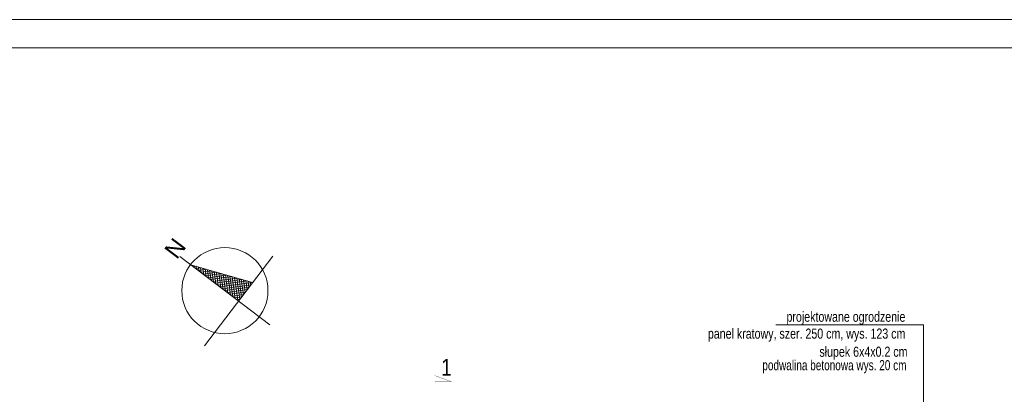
# Model space of a CAD drawing. Header units: inches. Extents: x 43593 to 117387, y -66787 to -26237.
# Tile 231 of 256: x 45701 to 49191, y -27642 to -26312. Entities that reach past the tile are written whole.
import ezdxf

# ---------------------------------------------------------------- set-up
doc = ezdxf.new("R2010")
doc.units = ezdxf.units.IN
doc.header["$MEASUREMENT"] = 0
doc.layers.get('0').update_dxf_attribs({"lineweight": 0})
doc.layers.add('--opisy', color=7, linetype='Continuous', lineweight=0)
doc.layers.add('p--linia przekroju I-AB', color=116, linetype='Continuous', lineweight=40)
doc.styles.add('1-100', font='arial.ttf', dxfattribs={"width": 0.75, "height": 18})
doc.styles.get("Standard").update_dxf_attribs({"font": 'arial.ttf', "width": 0.75})

# ---------------------------------------------------------------- blocks, each defined once
blk = doc.blocks.new('n018')
for p, q in [((0.22, 87.63), (0, 87.84)), ((0, 86.96), (0.34, 87.31)), ((0, 84.27), (1.09, 85.36)), ((1.9, 83.25), (0, 85.15)), ((0, 81.58), (1.84, 83.41)), ((3.59, 78.87), (0, 82.46)), ((0, 78.88), (2.59, 81.47)), ((5.27, 74.49), (0, 79.76)), ((0, 76.19), (3.33, 79.52)), ((0, 73.49), (4.08, 77.58)), ((6.96, 70.11), (0, 77.07)), ((0, 70.8), (4.83, 75.63)), ((8.64, 65.73), (0, 74.37)), ((0, 68.11), (5.58, 73.69)), ((0, 65.41), (6.33, 71.74)), ((10.32, 61.35), (0, 71.68)), ((0, 62.72), (7.08, 69.8)), ((12.01, 56.98), (0, 68.99)), ((0, 60.02), (7.83, 67.85)), ((13.69, 52.6), (0, 66.29)), ((0, 57.33), (8.57, 65.9)), ((0, 54.64), (9.32, 63.96)), ((15.38, 48.22), (0, 63.6)), ((0, 51.94), (10.07, 62.01)), ((17.06, 43.84), (0, 60.9)), ((0, 49.25), (10.82, 60.07)), ((18.75, 39.46), (0, 58.21)), ((0, 46.55), (11.57, 58.12)), ((0, 43.86), (12.32, 56.18)), ((20.43, 35.08), (0, 55.51)), ((0, 41.17), (13.07, 54.23)), ((18.1, 34.72), (0, 52.82)), ((0, 38.47), (13.81, 52.29)), ((0, 35.78), (14.56, 50.34)), ((15.41, 34.72), (0, 50.13)), ((12.71, 34.72), (0, 47.43)), ((10.02, 34.72), (0, 44.74)), ((1.64, 34.72), (15.31, 48.39)), ((4.33, 34.72), (16.06, 46.45)), ((7.03, 34.72), (16.81, 44.5)), ((7.32, 34.72), (0, 42.04)), ((4.63, 34.72), (0, 39.35)), ((1.94, 34.72), (0, 36.66)), ((9.72, 34.72), (17.56, 42.56)), ((12.41, 34.72), (18.3, 40.61)), ((15.11, 34.72), (19.05, 38.67)), ((17.8, 34.72), (19.8, 36.72)), ((20.5, 34.72), (20.55, 34.77))]:
    blk.add_line(p, q)
for points in [[(0, 100), (0, 0)], [(0, 88.19), (20.57, 34.72)], [(-50, 34.72), (50, 34.72)]]:
    blk.add_lwpolyline(points)
blk.add_circle((0, 50), 38.19)
blk.add_text('N', height=15).set_placement((-4.22, 100.33))

msp = doc.modelspace()

# ---------------------------------------------------------------- linework, layer by layer
for points in [[(43592.917, -32251.83), (51992.917, -32251.83), (51992.917, -26311.83), (43592.917, -26311.83)], [(43992.917, -32151.83), (51892.917, -32151.83), (51892.917, -26411.83), (43992.917, -26411.83)]]:
    msp.add_lwpolyline(points, close=True)
at = {"linetype": 'Continuous', "ltscale": 8}
msp.add_lwpolyline([(48381.003, -27394.985), (48904.377, -27394.985), (48904.377, -27725.769)], dxfattribs=at)
at = {"layer": 'p--linia przekroju I-AB', "lineweight": 50, "const_width": 1}
msp.add_lwpolyline([(47171.721, -27676.004), (47171.721, -27595.983), (47229.776, -27595.983), (47171.721, -27575.161)], dxfattribs=at)

# ---------------------------------------------------------------- block references
at = {"xscale": 4, "yscale": 4, "zscale": 4, "rotation": 52.854333}
msp.add_blockref('n018', (46587.425, -27394.482), dxfattribs=at)

# ---------------------------------------------------------------- texts
at = {"layer": '--opisy', "char_height": 36, "style": '1-100'}
for s, insert, width, attachment_point in [('projektowane ogrodzenie \\Ppanel kratowy, szer. 250 cm, wys. 123 cm', (48840.292, -27348.164), 809.15071, 3), ('słupek 6x4x0.2 cm', (48535.533, -27472.399), 331.45584, 1), ('{\\W0.7059;podwalina betonowa wys. 20 cm}', (48844.276, -27520.266), 654.04948, 3)]:
    msp.add_mtext(s, dxfattribs=dict(at, insert=insert, width=width, attachment_point=attachment_point))
at = {"layer": 'p--linia przekroju I-AB', "insert": (47231.778, -27575.834), "char_height": 60, "width": 144.0018, "attachment_point": 9}
msp.add_mtext('{\\W0.8;1}', dxfattribs=at)

doc.saveas('drawing.dxf')
